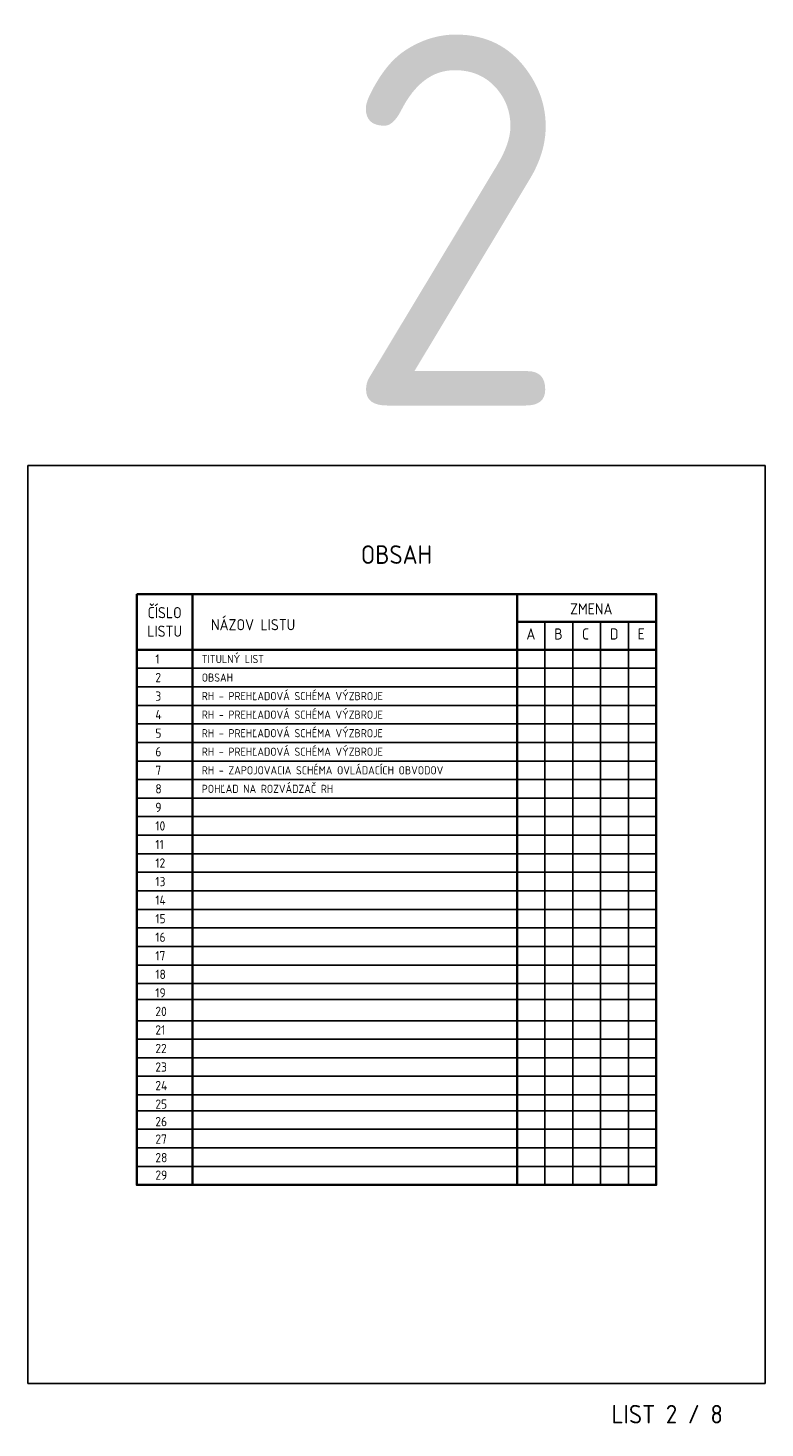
# Model space of a CAD drawing. Extents: x -1985 to 1512, y -2751 to -390.
# Tile 1 of 7: x -1250 to -1051, y -768 to -390. Entities that reach past the tile are written whole.
import ezdxf
from ezdxf.enums import TextEntityAlignment as Align

# ---------------------------------------------------------------- set-up
doc = ezdxf.new("R2010")
doc.units = 0
doc.header["$MEASUREMENT"] = 0
doc.layers.get('Defpoints').update_dxf_attribs({"linetype": 'CONTINUOUS'})
doc.layers.add('_EL', color=7, linetype='CONTINUOUS')
for name, color, linetype, lineweight in [('E_L1', 7, 'CONTINUOUS', 25), ('E_L2', 4, 'CONTINUOUS', 40), ('E_popis', 4, 'CONTINUOUS', 40), ('E_text', 7, 'CONTINUOUS', 25)]:
    doc.layers.add(name, color=color, linetype=linetype, lineweight=lineweight)
doc.layers.add('view', color=1, linetype='CONTINUOUS', plot=False)
doc.styles.add('I085', font='isocp3.shx', dxfattribs={"width": 0.85})
doc.styles.add('ICOCP3', font='isocp3.shx')
doc.styles.add('ISOCP3', font='isocp3.shx')

msp = doc.modelspace()

# ---------------------------------------------------------------- linework, layer by layer
at = {"layer": 'E_L1', "color": 7, "lineweight": 35}
msp.add_line((-1080.2, -550.51), (-1117.7, -550.51), dxfattribs=at)
at = {"layer": 'E_L1'}
for p, q in [((-1110.2, -550.51), (-1110.2, -702.28)), ((-1102.7, -550.51), (-1102.7, -702.28)), ((-1095.2, -550.51), (-1095.2, -702.28)), ((-1087.7, -550.51), (-1087.7, -702.28)), ((-1220.25, -563.01), (-1080.2, -563.01)), ((-1220.25, -568.01), (-1080.2, -568.01)), ((-1220.25, -573.01), (-1080.2, -573.01)), ((-1220.25, -573.01), (-1080.2, -573.01)), ((-1220.25, -578.01), (-1080.2, -578.01)), ((-1220.25, -578.01), (-1080.2, -578.01)), ((-1220.25, -583.01), (-1080.2, -583.01)), ((-1220.25, -583.01), (-1080.2, -583.01)), ((-1220.25, -588.01), (-1080.2, -588.01)), ((-1220.25, -588.01), (-1080.2, -588.01)), ((-1220.25, -593.01), (-1080.2, -593.01)), ((-1220.25, -598.01), (-1080.2, -598.01)), ((-1220.25, -603.01), (-1080.2, -603.01)), ((-1220.25, -608.01), (-1080.2, -608.01)), ((-1220.25, -613.01), (-1080.2, -613.01)), ((-1220.25, -618.01), (-1080.2, -618.01)), ((-1220.25, -623.01), (-1080.2, -623.01)), ((-1220.25, -628.01), (-1080.2, -628.01)), ((-1220.25, -633.01), (-1080.2, -633.01)), ((-1220.25, -638.01), (-1080.2, -638.01)), ((-1220.25, -643.01), (-1080.2, -643.01)), ((-1220.25, -648.01), (-1080.2, -648.01)), ((-1220.25, -652.28), (-1080.2, -652.28)), ((-1220.25, -658.01), (-1080.2, -658.01)), ((-1220.25, -663.01), (-1080.2, -663.01)), ((-1220.25, -668.01), (-1080.2, -668.01)), ((-1220.25, -673.01), (-1080.2, -673.01)), ((-1220.25, -678.01), (-1080.2, -678.01)), ((-1220.25, -682.28), (-1080.2, -682.28)), ((-1220.25, -687.28), (-1080.2, -687.28)), ((-1220.25, -692.28), (-1080.2, -692.28)), ((-1220.25, -697.28), (-1080.2, -697.28)), ((-1220.25, -702.28), (-1080.2, -702.28))]:
    msp.add_line(p, q, dxfattribs=at)
at = {"layer": 'E_L2', "color": 7, "lineweight": 35}
for p, q in [((-1205.25, -543.01), (-1205.25, -702.28)), ((-1117.7, -543.01), (-1117.7, -702.28)), ((-1220.25, -558.01), (-1080.2, -558.01))]:
    msp.add_line(p, q, dxfattribs=at)
msp.add_lwpolyline([(-1220.25, -543.01), (-1080.2, -543.01), (-1080.2, -702.28), (-1220.25, -702.28)], close=True, dxfattribs=at)
at = {"layer": 'view', "color": 2}
for p, q in [((-1249.6, -508.34), (-1050.85, -508.34)), ((-1249.6, -755.84), (-1249.6, -508.34)), ((-1050.85, -755.84), (-1050.85, -508.34)), ((-1249.6, -755.84), (-1050.85, -755.84))]:
    msp.add_line(p, q, dxfattribs=at)

# ---------------------------------------------------------------- texts
at = {"layer": '_EL', "color": 7, "linetype": 'Continuous', "lineweight": 35, "style": 'I085'}
msp.add_text('LIST 2 / 8', height=5, dxfattribs=at).set_placement((-1092.23, -766.6))
at = {"layer": 'Defpoints', "color": 1, "linetype": 'Continuous', "style": 'ISOCP3'}
msp.add_text('2', height=100, dxfattribs=at).set_placement((-1134.24, -492.17), align=Align.CENTER)
at = {"layer": 'E_popis', "color": 7, "lineweight": 35, "style": 'ICOCP3'}
msp.add_text('OBSAH', height=5, dxfattribs=at).set_placement((-1150.23, -536.36), align=Align.BOTTOM_CENTER)
for s, p in [('ČÍSLO', (-1212.75, -548.01)), ('LISTU', (-1212.75, -553.01))]:
    msp.add_text(s, height=3, dxfattribs=at).set_placement(p, align=Align.MIDDLE_CENTER)
msp.add_text('ZMENA', height=3, dxfattribs=at).set_placement((-1097.7, -545.51), align=Align.TOP_CENTER)
for s, p in [('NÁZOV LISTU', (-1200.25, -551.26)), ('A', (-1115.2, -553.76)), ('B', (-1107.7, -553.76)), ('C', (-1100.2, -553.76)), ('D', (-1092.7, -553.76)), ('E', (-1085.2, -553.76))]:
    msp.add_text(s, height=3, dxfattribs=at).set_placement(p, align=Align.MIDDLE_LEFT)
at = {"layer": 'E_text', "style": 'ICOCP3'}
for s, height, p in [('1', 2.5, (-1215.25, -560.51)), ('TITULNÝ LIST', 2.2, (-1202.75, -560.51)), ('2', 2.5, (-1215.25, -565.51)), ('OBSAH', 2.2, (-1202.75, -565.51)), ('3', 2.5, (-1215.25, -570.51)), ('RH - PREHĽADOVÁ SCHÉMA VÝZBROJE', 2.2, (-1202.75, -570.51)), ('4', 2.5, (-1215.25, -575.51)), ('RH - PREHĽADOVÁ SCHÉMA VÝZBROJE', 2.2, (-1202.75, -575.51)), ('5', 2.5, (-1215.25, -580.51)), ('RH - PREHĽADOVÁ SCHÉMA VÝZBROJE', 2.2, (-1202.75, -580.51)), ('6', 2.5, (-1215.25, -585.51)), ('RH - PREHĽADOVÁ SCHÉMA VÝZBROJE', 2.2, (-1202.75, -585.51)), ('RH - ZAPOJOVACIA SCHÉMA OVLÁDACÍCH OBVODOV', 2.2, (-1202.75, -590.51)), ('7', 2.5, (-1215.25, -590.51)), ('8', 2.5, (-1215.25, -595.51)), ('POHĽAD NA ROZVÁDZAČ RH', 2.2, (-1202.75, -595.51)), ('9', 2.5, (-1215.25, -600.51)), ('10', 2.5, (-1215.25, -605.51)), ('11', 2.5, (-1215.25, -610.51)), ('12', 2.5, (-1215.25, -615.51)), ('13', 2.5, (-1215.25, -620.51)), ('14', 2.5, (-1215.25, -625.51)), ('15', 2.5, (-1215.25, -630.51)), ('16', 2.5, (-1215.25, -635.51)), ('17', 2.5, (-1215.25, -640.51)), ('18', 2.5, (-1215.25, -645.51)), ('19', 2.5, (-1215.25, -650.51)), ('20', 2.5, (-1215.25, -655.51)), ('21', 2.5, (-1215.25, -660.51)), ('22', 2.5, (-1215.25, -665.51)), ('23', 2.5, (-1215.25, -670.51)), ('24', 2.5, (-1215.25, -675.51)), ('25', 2.5, (-1215.25, -680.51)), ('26', 2.5, (-1215.25, -685.22)), ('27', 2.5, (-1215.25, -689.94)), ('28', 2.5, (-1215.25, -694.94)), ('29', 2.5, (-1215.25, -699.65))]:
    msp.add_text(s, height=height, dxfattribs=at).set_placement(p, align=Align.MIDDLE_LEFT)

doc.saveas('drawing.dxf')
